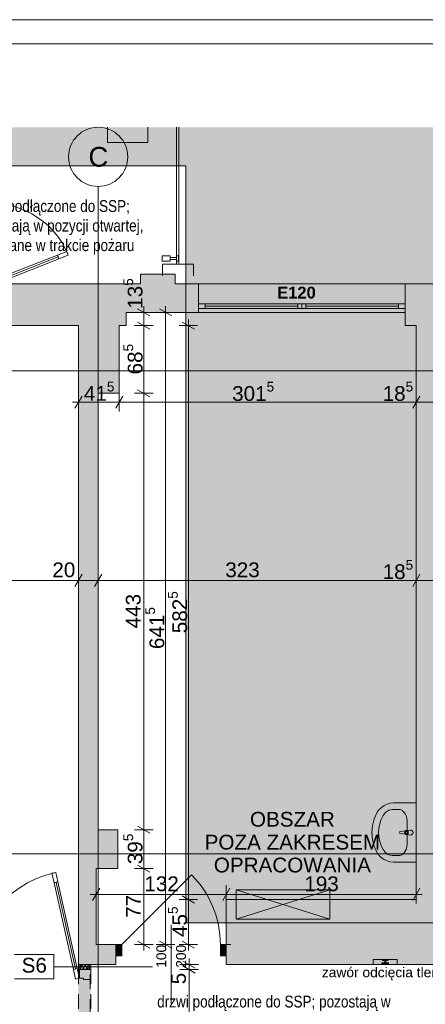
# Paper-space layout 'A-38 RZUT - PIĘTRO 8' of a CAD drawing. Header units: millimetres. Extents: x 0 to 800, y 0 to 500.
# Tile 17 of 22: x 345 to 428, y 300 to 500. Entities that reach past the tile are written whole.
import ezdxf
from ezdxf.xclip import XClip

# ---------------------------------------------------------------- set-up
doc = ezdxf.new("R2010")
doc.units = ezdxf.units.MM
doc.header["$MEASUREMENT"] = 0
doc.header["$XCLIPFRAME"] = 0
for name, pattern in [('DASHDOTX2', [1000, 500, -250, 0, -250]), ('Przer. długie kreski', [2.5, 1.5, -1]), ('PRZERYWANA_DU_A', [550, 350, -200])]:
    doc.linetypes.add(name, pattern=pattern)
for name, color, linetype, lineweight in [('0_Nr_pióra__2', 8, 'Continuous', 13), ('A_Arkusz_Nr_pióra__1', 7, 'Continuous', 20), ('A_podkład_Nr_pióra__2', 8, 'Continuous', 13), ('A_sanitarne_Nr_pióra__2', 8, 'Continuous', 13), ('A_wymiary_Nr_pióra__1', 7, 'Continuous', 20), ('A_wymiary_Nr_pióra__2', 8, 'Continuous', 13), ('A_wyposażenie_Nr_pióra__1', 7, 'Continuous', 20), ('A_wyposażenie_Nr_pióra__2', 8, 'Continuous', 13), ('A_ściany proj_Nr_pióra__1', 7, 'Continuous', 20), ('A_ściany_Nr_pióra__1', 7, 'Continuous', 20), ('A_ściany_Nr_pióra__2', 8, 'Continuous', 13), ('Drzwi Archicad_Nr_pióra__1', 7, 'Continuous', 20), ('Drzwi Archicad_Nr_pióra__3', 252, 'Continuous', 13), ('Znaczniki drzwi Archicada_Nr_pióra__1', 7, 'Continuous', 20)]:
    doc.layers.add(name, color=color, linetype=linetype, lineweight=lineweight)
for name, color, linetype, lineweight, true_color in [('A_opis ścian_Nr_pióra__19', 7, 'Continuous', 5, 0x191919), ('A_opis_Nr_pióra__7', 7, 'Continuous', 18, 0x171717), ('A_opis_Nr_pióra__8', 7, 'Continuous', 13, 0x4c4c4c), ('A_osie_Nr_pióra__16', 7, 'Continuous', 5, 0x0f0f0f), ('A_osie_Nr_pióra__76', 7, 'Continuous', 5, 0x2d2d2d), ('A_ppoż proj_Nr_pióra__8', 7, 'Continuous', 13, 0x4c4c4c), ('A_ściany proj_Nr_pióra__21', 7, 'Continuous', 5, 0xb0b0b0), ('A_ściany_Nr_pióra__10', 7, 'Continuous', 13, 0x4b4b4b), ('A_ściany_Nr_pióra__19', 7, 'Continuous', 5, 0x191919), ('Okna Archicada_Nr_pióra__19', 7, 'Continuous', 5, 0x191919)]:
    doc.layers.add(name, color=color, linetype=linetype, lineweight=lineweight, true_color=true_color)
for name, color, linetype in [('A_podrys', 7, 'Continuous'), ('A_ppoż proj', 7, 'Continuous'), ('A_wyposażenie', 7, 'Continuous'), ('A_ściany', 7, 'Continuous'), ('A_ściany proj', 7, 'Continuous'), ('Drzwi Archicad', 7, 'Continuous')]:
    doc.layers.add(name, color=color, linetype=linetype)
doc.styles.add('STYL_AUTOMATYCZNY_1', font='arial.ttf')
doc.styles.add('STYL_AUTOMATYCZNY_2', font='ARIALN.TTF')
doc.styles.add('STYL_AUTOMATYCZNY_3', font='arial.ttf')
doc.styles.add('STYL_AUTOMATYCZNY_4', font='arial.ttf')
doc.styles.add('STYL_AUTOMATYCZNY_5', font='arial.ttf')
pattern_1 = [(0, (-3189.413, -631.401), (0, 2), [0, -2])]

# ---------------------------------------------------------------- blocks, each defined once
blk = doc.blocks.new('Rysunek_1_1', base_point=(-3189.41, -631.4))
at = {"linetype": 'Continuous', "lineweight": 0, "true_color": 0x484848}
blk.add_hatch(color=251, dxfattribs=at).paths.add_polyline_path([(48.07, 478.17), (48.07, 126.75), (64.84, 126.75), (64.84, 470.37), (378.97, 470.37), (378.97, 316.75), (544.97, 316.75), (544.97, 478.17)])
at = {"layer": 'A_ppoż proj', "linetype": 'Continuous', "lineweight": 0, "true_color": 0x121212}
blk.add_hatch(color=250, dxfattribs=at).paths.add_polyline_path([(357.18, 269.25), (356.65, 269.25), (356.65, 253.75), (365.71, 253.75), (365.71, 265.25), (380.63, 265.25), (380.63, 266.25), (365.31, 266.25), (365.31, 254.15), (357.05, 254.15), (357.05, 268.25), (357.18, 268.25), (359.68, 268.25), (441.55, 268.25), (441.55, 266.85), (448.55, 266.85), (448.55, 259.85), (443.81, 259.85), (443.81, 188.85), (448.55, 188.85), (448.55, 181.85), (443.81, 181.85), (443.81, 177.25), (380.63, 177.25), (380.63, 176.25), (444.81, 176.25), (444.81, 181.45), (448.95, 181.45), (448.95, 189.25), (444.81, 189.25), (444.81, 259.45), (448.95, 259.45), (448.95, 267.85), (442.55, 267.85), (442.55, 269.25), (359.68, 269.25), (359.68, 308.25), (357.18, 308.25)])
at = {"layer": 'A_wyposażenie', "linetype": 'Continuous', "lineweight": 0, "true_color": 0xfdfdfd}
for points in [[(389.18, 323.44), (389.18, 321.44), (389.18, 317.44), (408.18, 317.44), (408.18, 323.44)], [(421.88, 308.25), (421.88, 309.25), (416.98, 309.25), (416.98, 308.25)], [(418.83, 308.61, 0.873758), (418.83, 308.41), (420.03, 308.41, 0.697618), (420.03, 308.61)], [(418.83, 309.25), (418.83, 309.16), (420.03, 309.16), (420.03, 309.25)], [(418.93, 309.16), (418.93, 309.08), (419.93, 309.08), (419.93, 309.16)], [(419.53, 309.08), (419.33, 309.08), (419.33, 308.61), (419.53, 308.61)]]:
    blk.add_hatch(color=7, dxfattribs=at).paths.add_polyline_path(points)
at = {"layer": 'A_ściany', "linetype": 'Continuous', "lineweight": 0, "true_color": 0x000000}
for points in [[(363.08, 475.05), (371.26, 475.05), (371.26, 478.17), (363.08, 478.17)], [(376.79, 446.37), (376.79, 448.37), (369.79, 448.37), (369.79, 446.37)], [(341.51, 437.91), (366.87, 437.91), (366.87, 446.37), (341.51, 446.37)], [(366.87, 446.37), (366.87, 440.61), (381.51, 440.61), (381.51, 446.37)], [(423.51, 437.91), (429.42, 437.91), (429.42, 446.37), (423.51, 446.37)], [(365.47, 424.19), (365.47, 437.91), (357.18, 437.91), (357.18, 424.19)], [(429.42, 321.45), (429.42, 437.91), (425.73, 437.91), (425.73, 321.45)], [(361.17, 335.61), (361.17, 424.19), (357.18, 424.19), (357.18, 335.61)], [(365.18, 327.71), (365.18, 335.61), (357.18, 335.61), (357.18, 327.71)], [(360.78, 312.31), (360.78, 327.71), (357.18, 327.71), (357.18, 308.25)], [(467.4, 321.45), (387.18, 321.45), (387.18, 308.25), (467.4, 308.25)], [(360.78, 312.31), (357.18, 308.25), (364.78, 308.25), (364.78, 312.31)]]:
    blk.add_hatch(color=18, dxfattribs=at).paths.add_polyline_path(points)
at = {"layer": 'A_ściany proj', "linetype": 'Continuous', "lineweight": 13}
h = blk.add_hatch(dxfattribs=at)
h.set_pattern_fill('gypsum_0001', color=8, style=0, pattern_type=2)
h.set_pattern_definition(pattern_1)
h.paths.add_polyline_path([(357.18, 308.25), (357.18, 307.25), (357.43, 307.25), (357.43, 308.25)])
h = blk.add_hatch(dxfattribs=at)
h.set_pattern_fill('gypsum_0001', color=8, style=0, pattern_type=2)
h.set_pattern_definition(pattern_1)
h.paths.add_polyline_path([(357.43, 307.25), (357.68, 307.25), (357.68, 308.25), (357.43, 308.25)])
h = blk.add_hatch(dxfattribs=at)
h.set_pattern_fill('batt_insulation_0001', color=8, style=0, pattern_type=2)
h.set_pattern_definition([(60, (-3189.4131, -631.40095), (-0.51961524, 0.3), []), (120, (-3189.4131, -631.40095), (0.51961524, 0.3), [])])
h.paths.add_polyline_path([(357.68, 307.25), (359.18, 307.25), (359.18, 308.25), (357.68, 308.25)])
h = blk.add_hatch(dxfattribs=at)
h.set_pattern_fill('gypsum_0001', color=8, style=0, pattern_type=2)
h.set_pattern_definition(pattern_1)
h.paths.add_polyline_path([(359.18, 307.25), (359.43, 307.25), (359.43, 308.25), (359.18, 308.25)])
h = blk.add_hatch(dxfattribs=at)
h.set_pattern_fill('gypsum_0001', color=8, style=0, pattern_type=2)
h.set_pattern_definition(pattern_1)
h.paths.add_polyline_path([(359.43, 307.25), (359.68, 307.25), (359.68, 308.25), (359.43, 308.25)])
at = {"layer": 'Drzwi Archicad', "linetype": 'Continuous', "lineweight": 0, "true_color": 0xfdfdfd}
for points in [[(364.78, 312.31), (364.78, 310.01), (365.98, 310.01), (365.98, 312.31)], [(387.18, 310.01), (387.18, 312.31), (385.98, 312.31), (385.98, 310.01)]]:
    blk.add_hatch(color=7, dxfattribs=at).paths.add_polyline_path(points)
at = {"layer": '0_Nr_pióra__2', "color": 8, "linetype": 'PRZERYWANA_DU_A', "lineweight": 13, "ltscale": 2, "flags": 128}
blk.add_lwpolyline([(544.97, 316.75), (378.97, 316.75), (378.97, 470.37), (64.84, 470.37), (64.84, 126.75)], dxfattribs=at)
at = {"layer": 'A_opis ścian_Nr_pióra__19', "color": 250, "linetype": 'Continuous', "lineweight": 5, "ltscale": 2, "true_color": 0x191919}
for p, q in [((352.21, 310.3), (344.21, 310.3)), ((352.21, 305.35), (352.21, 310.3)), ((352.21, 307.82), (372.21, 307.82)), ((344.21, 305.35), (352.21, 305.35))]:
    blk.add_line(p, q, dxfattribs=at)
at = {"layer": 'A_osie_Nr_pióra__16', "color": 250, "linetype": 'DASHDOTX2', "lineweight": 5, "ltscale": 2, "true_color": 0x0f0f0f}
for p, q in [((361.18, 425.66), (361.18, 466.17)), ((544.97, 428.75), (100.57, 428.75)), ((361.18, 425.66), (361.18, 126.75)), ((544.97, 330.75), (100.57, 330.75))]:
    blk.add_line(p, q, dxfattribs=at)
blk.add_point((361.18, 425.66), dxfattribs=at)
blk.add_point((361.18, 425.66), dxfattribs=at)
at = {"layer": 'A_osie_Nr_pióra__76', "color": 250, "linetype": 'Continuous', "lineweight": 5, "ltscale": 2, "true_color": 0x2d2d2d}
blk.add_circle((361.18, 472.17), 6, dxfattribs=at)
at = {"layer": 'A_podkład_Nr_pióra__2', "color": 8, "linetype": 'Continuous', "lineweight": 13, "ltscale": 2}
for p, q in [((377.05, 478.17), (377.05, 450.41)), ((377.56, 450.41), (377.56, 478.17)), ((374.17, 451.02), (374.17, 452.05)), ((374.17, 452.05), (375.82, 452.05)), ((375.82, 452.05), (375.82, 451.02)), ((375.82, 451.74), (377.05, 451.74)), ((377.46, 452.05), (377.05, 452.05)), ((377.46, 451.02), (377.46, 452.05)), ((375.82, 451.02), (374.17, 451.02)), ((374.26, 448.01), (374.26, 450.41)), ((380.56, 450.41), (374.26, 450.41)), ((377.05, 451.33), (375.82, 451.33)), ((377.05, 451.02), (377.46, 451.02)), ((380.56, 450.41), (380.56, 448.01))]:
    blk.add_line(p, q, dxfattribs=at)
at = {"layer": 'A_sanitarne_Nr_pióra__2', "color": 8, "linetype": 'Continuous', "lineweight": 13, "ltscale": 2}
for p, q in [((422.07, 339.74), (421.15, 339.74)), ((423.88, 337.42), (423.88, 332.67)), ((424.09, 335.32), (423.79, 335.32)), ((423.79, 334.77), (424.09, 334.77)), ((424.09, 334.77), (424.09, 335.32)), ((422.07, 330.35), (421.15, 330.35))]:
    blk.add_line(p, q, dxfattribs=at)
at = {"layer": 'A_sanitarne_Nr_pióra__2', "color": 8, "linetype": 'Continuous', "lineweight": 13, "ltscale": 2, "flags": 128}
blk.add_lwpolyline([(425.73, 329.04), (421.15, 329.04), (420.47, 329.1), (419.82, 329.27), (419.21, 329.55), (418.66, 329.93), (418.19, 330.4), (417.82, 330.94), (417.22, 332.24), (416.85, 333.63), (416.73, 335.04), (416.85, 336.46), (417.22, 337.84), (417.82, 339.15), (418.19, 339.69), (418.66, 340.15), (419.21, 340.53), (419.82, 340.81), (420.47, 340.99), (421.15, 341.04), (425.73, 341.04)], close=True, dxfattribs=at)
blk.add_lwpolyline([(424.58, 334.54), (423.75, 334.62, -0.12102), (423.56, 334.69), (422.5, 334.82, -0.882566), (422.5, 335.27), (423.56, 335.4, -0.12102), (423.75, 335.46), (424.58, 335.54, -1)], format="xyb", close=True, dxfattribs=at)
at = {"layer": 'A_sanitarne_Nr_pióra__2', "color": 8, "linetype": 'Continuous', "lineweight": 13, "ltscale": 2}
for centre, radius, start, end in [((423.78, 335.04), 0.422, 122.771, 237.229), ((423.79, 335.04), 0.272, 90, 270)]:
    blk.add_arc(centre, radius, start, end, dxfattribs=at)
for centre, major_axis, ratio, start_param, end_param in [((421.15, 337.42), (2.42, 0), 0.956522, 1.570796, 2.644618), ((422.07, 337.42), (0, 2.32), 0.783646, 4.712389, 6.283185), ((425.73, 335.04), (7.64, 0), 0.956522, 2.644618, 3.638567), ((422.07, 332.67), (0, 2.32), 0.783646, 3.141593, 4.712389), ((421.15, 332.67), (2.42, 0), 0.956522, 3.638567, 4.712389)]:
    blk.add_ellipse(centre, major_axis=major_axis, ratio=ratio, start_param=start_param, end_param=end_param, dxfattribs=at)
at = {"layer": 'A_wymiary_Nr_pióra__1', "color": 7, "linetype": 'Continuous', "lineweight": 20, "ltscale": 2}
for p, q in [((371.68, 439.89), (369.18, 441.33)), ((376.1, 439.89), (373.6, 441.33)), ((369.18, 438.63), (371.68, 437.19)), ((380.75, 437.19), (378.25, 438.63)), ((357.9, 423.63), (356.46, 421.13)), ((366.19, 423.63), (364.75, 421.13)), ((369.18, 424.91), (371.68, 423.47)), ((426.45, 423.63), (425.01, 421.13)), ((357.9, 387.47), (356.46, 384.97)), ((361.89, 387.47), (360.45, 384.97)), ((426.45, 387.47), (425.01, 384.97)), ((369.18, 336.33), (371.68, 334.89)), ((369.18, 328.43), (371.68, 326.99)), ((361.5, 323.75), (360.06, 321.25)), ((387.9, 323.75), (386.46, 321.25)), ((425.01, 321.25), (426.45, 323.75)), ((378.25, 322.17), (380.75, 320.73)), ((369.18, 313.03), (371.68, 311.59)), ((373.6, 313.03), (376.1, 311.59)), ((378.25, 313.03), (380.75, 311.59)), ((378.38, 308.97), (380.88, 307.53)), ((380.88, 306.53), (378.38, 307.97))]:
    blk.add_line(p, q, dxfattribs=at)
at = {"layer": 'A_wymiary_Nr_pióra__2', "color": 8, "linetype": 'Continuous', "lineweight": 13, "ltscale": 2}
for p, q in [((370.43, 440.61), (370.43, 441.83)), ((374.85, 440.61), (374.85, 441.83)), ((372.31, 440.61), (368.56, 440.61)), ((370.43, 437.91), (370.43, 440.61)), ((376.73, 440.61), (372.98, 440.61)), ((374.85, 312.31), (374.85, 440.61)), ((372.31, 437.91), (368.56, 437.91)), ((370.43, 424.19), (370.43, 437.91)), ((381.37, 437.91), (377.62, 437.91)), ((379.5, 437.91), (379.5, 439.13)), ((379.5, 321.45), (379.5, 437.91)), ((357.18, 420.51), (357.18, 424.26)), ((365.47, 420.51), (365.47, 424.26)), ((372.31, 424.19), (368.56, 424.19)), ((370.43, 335.61), (370.43, 424.19)), ((425.73, 420.51), (425.73, 424.26)), ((355.96, 422.38), (357.18, 422.38)), ((357.18, 422.38), (365.47, 422.38)), ((365.47, 422.38), (425.73, 422.38)), ((425.73, 422.38), (429.42, 422.38)), ((357.18, 384.35), (357.18, 388.1)), ((361.17, 384.35), (361.17, 388.1)), ((425.73, 384.35), (425.73, 388.1)), ((298.73, 386.22), (357.18, 386.22)), ((357.18, 386.22), (361.17, 386.22)), ((361.17, 386.22), (425.73, 386.22)), ((425.73, 386.22), (429.42, 386.22)), ((372.31, 335.61), (368.56, 335.61)), ((370.43, 327.71), (370.43, 335.61)), ((372.31, 327.71), (368.56, 327.71)), ((370.43, 312.31), (370.43, 327.71)), ((360.78, 320.62), (360.78, 324.37)), ((387.18, 320.62), (387.18, 324.37)), ((425.73, 320.62), (425.73, 324.37)), ((359.56, 322.5), (360.78, 322.5)), ((360.78, 322.5), (387.18, 322.5)), ((387.18, 322.5), (425.73, 322.5)), ((425.73, 322.5), (426.95, 322.5)), ((381.37, 321.45), (377.62, 321.45)), ((379.5, 312.31), (379.5, 321.45)), ((372.31, 312.31), (368.56, 312.31)), ((370.43, 311.09), (370.43, 312.31)), ((376.73, 312.31), (372.98, 312.31)), ((374.85, 311.09), (374.85, 312.31)), ((381.37, 312.31), (377.62, 312.31)), ((379.5, 311.09), (379.5, 312.31)), ((381.51, 308.25), (377.76, 308.25)), ((379.63, 308.25), (379.63, 309.47)), ((379.63, 307.25), (379.63, 308.25)), ((381.51, 307.25), (377.76, 307.25)), ((379.63, 269.25), (379.63, 307.25))]:
    blk.add_line(p, q, dxfattribs=at)
at = {"layer": 'A_wyposażenie_Nr_pióra__1', "color": 7, "linetype": 'Continuous', "lineweight": 20, "ltscale": 2}
blk.add_arc((419.1, 308.51), 0.106, 109.5429, 250.4571, dxfattribs=at)
at = {"layer": 'A_wyposażenie_Nr_pióra__2', "color": 8, "linetype": 'Continuous', "lineweight": 13, "ltscale": 2}
for p, q in [((389.18, 317.44), (408.18, 323.44)), ((408.18, 317.44), (389.18, 323.44))]:
    blk.add_line(p, q, dxfattribs=at)
at = {"layer": 'A_wyposażenie_Nr_pióra__2', "color": 8, "linetype": 'Continuous', "lineweight": 13, "ltscale": 2, "flags": 128}
for points in [[(389.18, 323.44), (408.18, 323.44), (408.18, 317.44), (389.18, 317.44), (389.18, 321.44)], [(421.88, 308.25), (416.98, 308.25), (416.98, 309.25), (421.88, 309.25)], [(418.83, 309.25), (418.83, 309.16), (420.03, 309.16), (420.03, 309.25)], [(418.93, 309.16), (418.93, 309.08), (419.93, 309.08), (419.93, 309.16)], [(419.53, 309.08), (419.33, 309.08), (419.33, 308.61), (419.53, 308.61)]]:
    blk.add_lwpolyline(points, close=True, dxfattribs=at)
blk.add_lwpolyline([(418.83, 308.61, 0.873758), (418.83, 308.41), (420.03, 308.41, 0.697618), (420.03, 308.61)], format="xyb", close=True, dxfattribs=at)
at = {"layer": 'A_wyposażenie_Nr_pióra__2', "color": 8, "linetype": 'Continuous', "lineweight": 13, "ltscale": 2}
for centre, start, end in [((419.1, 308.51), 109.5429, 250.4571), ((419.37, 308.51), 109.5429, 250.4571), ((419.5, 308.51), 289.5429, 70.4571), ((419.76, 308.51), 289.5429, 70.4571)]:
    blk.add_arc(centre, 0.106, start, end, dxfattribs=at)
at = {"layer": 'A_ściany proj_Nr_pióra__1', "color": 7, "linetype": 'Continuous', "lineweight": 20, "ltscale": 2, "flags": 128}
for points in [[(357.18, 308.25), (357.18, 307.25)], [(359.68, 307.25), (359.68, 308.25)]]:
    blk.add_lwpolyline(points, dxfattribs=at)
at = {"layer": 'A_ściany proj_Nr_pióra__21', "color": 253, "linetype": 'Continuous', "lineweight": 5, "ltscale": 2, "true_color": 0xb0b0b0}
for p, q in [((357.43, 308.25), (357.43, 307.25)), ((357.68, 308.25), (357.68, 307.25)), ((359.18, 307.25), (359.18, 308.25)), ((359.43, 307.25), (359.43, 308.25)), ((357.38, 307.25), (357.18, 307.25)), ((357.43, 307.25), (357.38, 307.25)), ((357.68, 307.25), (357.43, 307.25)), ((359.18, 307.25), (357.68, 307.25)), ((359.43, 307.25), (359.18, 307.25)), ((359.68, 307.25), (359.43, 307.25))]:
    blk.add_line(p, q, dxfattribs=at)
at = {"layer": 'A_ściany proj_Nr_pióra__21', "color": 253, "linetype": 'Continuous', "lineweight": 5, "ltscale": 2, "true_color": 0xb0b0b0, "flags": 128}
for points in [[(357.18, 308.25), (357.43, 308.25)], [(357.43, 308.25), (357.68, 308.25)], [(357.68, 308.25), (359.18, 308.25)], [(359.18, 308.25), (359.43, 308.25)], [(359.43, 308.25), (359.68, 308.25)]]:
    blk.add_lwpolyline(points, dxfattribs=at)
at = {"layer": 'A_ściany_Nr_pióra__1', "color": 7, "linetype": 'Continuous', "lineweight": 20, "ltscale": 2}
for p, q in [((381.51, 440.61), (381.51, 446.37)), ((364.78, 312.31), (363.84, 312.31)), ((364.78, 312.31), (364.78, 310.01)), ((387.18, 312.31), (388.12, 312.31)), ((387.18, 312.31), (387.18, 310.01)), ((364.78, 310.01), (364.78, 308.25)), ((387.18, 310.01), (387.18, 308.25)), ((364.78, 308.25), (364.04, 308.25)), ((387.18, 308.25), (387.92, 308.25))]:
    blk.add_line(p, q, dxfattribs=at)
at = {"layer": 'A_ściany_Nr_pióra__1', "color": 7, "linetype": 'Continuous', "lineweight": 20, "ltscale": 2, "flags": 128}
for points in [[(363.08, 478.17), (363.08, 475.05)], [(371.26, 475.05), (371.26, 478.17)], [(363.08, 475.05), (371.26, 475.05)], [(376.79, 448.37), (369.79, 448.37)], [(369.79, 448.37), (369.79, 446.37)], [(376.79, 446.37), (376.79, 448.37)], [(366.87, 446.37), (341.51, 446.37)], [(369.79, 446.37), (366.87, 446.37)], [(381.51, 446.37), (376.79, 446.37)], [(423.51, 440.61), (423.51, 446.37)], [(429.42, 446.37), (423.51, 446.37)], [(366.87, 437.91), (366.87, 440.61)], [(366.87, 440.61), (381.51, 440.61)], [(423.51, 440.61), (423.51, 437.91)], [(341.51, 437.91), (357.18, 437.91)], [(357.18, 437.91), (357.18, 424.19)], [(365.47, 424.19), (365.47, 437.91)], [(365.47, 437.91), (366.87, 437.91)], [(423.51, 437.91), (425.73, 437.91)], [(425.73, 437.91), (425.73, 321.45)], [(357.18, 424.19), (357.18, 335.61)], [(361.17, 335.61), (361.17, 424.19)], [(361.17, 424.19), (365.47, 424.19)], [(357.18, 335.61), (357.18, 327.71)], [(365.18, 335.61), (361.17, 335.61)], [(365.18, 327.71), (365.18, 335.61)], [(357.18, 327.71), (357.18, 308.25)], [(360.78, 312.31), (360.78, 327.71)], [(360.78, 327.71), (365.18, 327.71)], [(425.73, 321.45), (387.18, 321.45)], [(387.18, 321.45), (387.18, 312.31)], [(364.78, 312.31), (360.78, 312.31)], [(357.18, 308.25), (364.78, 308.25)], [(387.18, 308.25), (467.4, 308.25)]]:
    blk.add_lwpolyline(points, dxfattribs=at)
at = {"layer": 'A_ściany_Nr_pióra__10', "color": 251, "linetype": 'Przer. długie kreski', "lineweight": 13, "ltscale": 2, "true_color": 0x4b4b4b}
for p, q in [((357.18, 269.25), (357.18, 307.81)), ((359.56, 268.25), (359.56, 307.81))]:
    blk.add_line(p, q, dxfattribs=at)
at = {"layer": 'A_ściany_Nr_pióra__19', "color": 250, "linetype": 'Continuous', "lineweight": 5, "ltscale": 2, "true_color": 0x191919}
for p, q in [((423.51, 446.37), (381.51, 446.37)), ((381.51, 440.61), (423.51, 440.61))]:
    blk.add_line(p, q, dxfattribs=at)
at = {"layer": 'A_ściany_Nr_pióra__2', "color": 8, "linetype": 'Continuous', "lineweight": 13, "ltscale": 2, "flags": 128}
for points in [[(421.88, 309.25), (416.98, 309.25)], [(416.98, 309.25), (416.98, 308.25)], [(416.98, 308.25), (421.88, 308.25)], [(421.88, 308.25), (421.88, 309.25)]]:
    blk.add_lwpolyline(points, dxfattribs=at)
at = {"layer": 'Drzwi Archicad_Nr_pióra__1', "color": 7, "linetype": 'Continuous', "lineweight": 20, "ltscale": 2}
for p, q in [((365.98, 312.31), (380.12, 326.45)), ((364.78, 312.31), (363.84, 312.31)), ((364.78, 312.31), (363.84, 312.31)), ((364.78, 312.31), (365.98, 312.31)), ((364.78, 310.01), (364.78, 312.31)), ((364.78, 312.31), (364.78, 310.01)), ((364.78, 312.31), (364.78, 310.01)), ((365.98, 312.31), (365.98, 310.01)), ((385.98, 310.01), (385.98, 312.31)), ((385.98, 312.31), (387.18, 312.31)), ((387.18, 312.31), (387.18, 310.01)), ((387.18, 312.31), (387.18, 310.01)), ((387.18, 312.31), (387.18, 310.01)), ((387.18, 312.31), (388.12, 312.31)), ((387.18, 312.31), (388.12, 312.31)), ((365.98, 310.01), (364.78, 310.01)), ((364.78, 310.01), (364.78, 308.25)), ((364.78, 310.01), (364.78, 308.25)), ((387.18, 310.01), (385.98, 310.01)), ((387.18, 310.01), (387.18, 308.25)), ((387.18, 310.01), (387.18, 308.25)), ((364.78, 308.25), (364.04, 308.25)), ((364.78, 308.25), (364.04, 308.25)), ((387.18, 308.25), (387.92, 308.25)), ((387.18, 308.25), (387.92, 308.25))]:
    blk.add_line(p, q, dxfattribs=at)
blk.add_arc((365.98, 312.31), 20, 0, 45, dxfattribs=at)
at = {"layer": 'Drzwi Archicad_Nr_pióra__3', "color": 252, "linetype": 'Continuous', "lineweight": 13, "ltscale": 2}
for p, q in [((353.07, 451.86), (341.46, 447.28)), ((352.93, 452.23), (354.79, 452.97)), ((353.22, 451.49), (352.93, 452.23)), ((355.08, 452.22), (353.22, 451.49)), ((354.79, 452.97), (355.08, 452.22)), ((351.8, 326.78), (352.58, 326.96)), ((352.24, 324.83), (351.8, 326.78)), ((352.58, 326.96), (353.02, 325.01)), ((353.02, 325.01), (352.24, 324.83)), ((352.63, 324.92), (356.55, 307.35)), ((356.16, 307.27), (356.94, 307.44)), ((356.6, 305.31), (356.16, 307.27)), ((356.94, 307.44), (357.38, 305.49)), ((357.38, 307.25), (357.18, 307.25)), ((359.68, 307.25), (357.38, 307.25)), ((357.38, 307.25), (357.38, 305.49)), ((357.43, 307.25), (357.38, 307.25)), ((357.43, 307.25), (357.38, 307.25)), ((357.68, 307.25), (357.43, 307.25)), ((357.68, 307.25), (357.43, 307.25)), ((359.18, 307.25), (357.68, 307.25)), ((359.18, 307.25), (357.68, 307.25)), ((359.43, 307.25), (359.18, 307.25)), ((359.43, 307.25), (359.18, 307.25)), ((359.68, 307.25), (359.43, 307.25)), ((359.68, 307.25), (359.43, 307.25)), ((359.68, 305.25), (359.68, 307.25)), ((357.38, 305.49), (356.6, 305.31)), ((357.38, 305.49), (358.18, 305.49)), ((358.18, 305.49), (358.18, 305.25)), ((358.18, 305.25), (359.68, 305.25))]:
    blk.add_line(p, q, dxfattribs=at)
at = {"layer": 'Drzwi Archicad_Nr_pióra__3', "color": 252, "linetype": 'Przer. długie kreski', "lineweight": 13, "ltscale": 2}
for p, q in [((357.18, 269.25), (357.18, 307.25)), ((359.68, 269.25), (359.68, 307.25))]:
    blk.add_line(p, q, dxfattribs=at)
at = {"layer": 'Drzwi Archicad_Nr_pióra__3', "color": 252, "linetype": 'Continuous', "lineweight": 13, "ltscale": 2, "flags": 128}
for points in [[(353.07, 451.86), (341.46, 447.28), (341.32, 447.65), (352.93, 452.23)], [(353.22, 451.49), (341.61, 446.9), (341.46, 447.28), (353.07, 451.86)], [(352.63, 324.92), (356.55, 307.35), (356.16, 307.27), (352.24, 324.83)], [(353.02, 325.01), (356.94, 307.44), (356.55, 307.35), (352.63, 324.92)]]:
    blk.add_lwpolyline(points, close=True, dxfattribs=at)
at = {"layer": 'Drzwi Archicad_Nr_pióra__3', "color": 252, "linetype": 'Continuous', "lineweight": 13, "ltscale": 2}
for centre, radius, start, end in [((339.75, 446.17), 16.48, 21.5506, 180), ((357.38, 305.49), 22, 102.5998, 270)]:
    blk.add_arc(centre, radius, start, end, dxfattribs=at)
at = {"layer": 'Okna Archicada_Nr_pióra__19', "color": 250, "linetype": 'Continuous', "lineweight": 5, "ltscale": 2, "true_color": 0x191919}
for p, q in [((381.51, 441.37), (381.51, 442.37)), ((381.51, 442.37), (423.51, 442.37)), ((382.91, 441.37), (382.91, 442.37)), ((382.91, 441.87), (401.71, 441.87)), ((401.71, 442.37), (401.71, 441.35)), ((402.51, 442.37), (402.51, 441.37)), ((403.31, 442.37), (403.31, 441.35)), ((422.11, 441.87), (403.31, 441.87)), ((422.11, 441.37), (422.11, 442.37)), ((423.51, 442.37), (423.51, 441.37)), ((423.51, 441.37), (381.51, 441.37))]:
    blk.add_line(p, q, dxfattribs=at)
at = {"layer": 'Znaczniki drzwi Archicada_Nr_pióra__1', "color": 7, "linetype": 'Continuous', "lineweight": 20, "ltscale": 2}
blk.add_line((375.98, 316.31), (375.98, 300.25), dxfattribs=at)
at = {"layer": 'A_opis ścian_Nr_pióra__19', "color": 250, "linetype": 'Continuous', "lineweight": 5, "true_color": 0x191919, "insert": (348.21, 309.61), "char_height": 3, "attachment_point": 2, "style": 'STYL_AUTOMATYCZNY_1'}
blk.add_mtext('\\A1;{\\pqc;\\fArial|b0|i0|c238|p0;\\W1.000000;S6}', dxfattribs=at)
at = {"layer": 'A_opis_Nr_pióra__7', "color": 250, "linetype": 'Continuous', "lineweight": 18, "true_color": 0x171717, "insert": (400.6, 333.07), "char_height": 3, "attachment_point": 5, "line_spacing_factor": 0.928578, "style": 'STYL_AUTOMATYCZNY_1'}
blk.add_mtext('\\A1;{\\pqc;\\fArial|b0|i0|c238|p0;\\W1.000000;OBSZAR\\P\\pqc;\\fArial|b0|i0|c238|p0;\\W1.000000;POZA ZAKRESEM \\P\\pqc;\\fArial|b0|i0|c238|p0;\\W1.000000;OPRACOWANIA}', dxfattribs=at)
at = {"layer": 'A_opis_Nr_pióra__8', "color": 251, "linetype": 'Continuous', "lineweight": 13, "true_color": 0x4c4c4c, "char_height": 2.4, "attachment_point": 4, "style": 'STYL_AUTOMATYCZNY_2'}
for insert, width, line_spacing_factor in [((335.53, 457.85), 36.2405, 0.99263), ((373.16, 298.38), 54.3603, 0.997384)]:
    blk.add_mtext('\\A1;{\\pql;\\fArial Narrow|b0|i0|c238|p0;\\W1.000000;drzwi podłączone do SSP; pozostają w pozycji otwartej, zwalniane w trakcie pożaru}', dxfattribs=dict(at, insert=insert, width=width, line_spacing_factor=line_spacing_factor))
at = {"layer": 'A_osie_Nr_pióra__76', "color": 250, "linetype": 'Continuous', "lineweight": 5, "true_color": 0x2d2d2d, "insert": (359.2, 474.17), "char_height": 4, "attachment_point": 1, "style": 'STYL_AUTOMATYCZNY_1'}
blk.add_mtext('\\A1;{\\pql;\\pt0;\\fArial|b0|i0|c238|p0;\\W1.000000;C}', dxfattribs=at)
at = {"layer": 'A_ppoż proj_Nr_pióra__8', "color": 251, "linetype": 'Continuous', "lineweight": 13, "true_color": 0x4c4c4c, "insert": (401.42, 444.6), "char_height": 2.4, "attachment_point": 5, "style": 'STYL_AUTOMATYCZNY_3'}
blk.add_mtext('\\A1;{\\pqc;\\fArial|b1|i0|c238|p0;\\W1.000000;E\\fArial|b1|i0|c238|p0;\\W1.000000;12\\fArial|b1|i0|c238|p0;\\W1.000000;0}', dxfattribs=at)
at = {"layer": 'A_wymiary_Nr_pióra__1', "color": 7, "linetype": 'Continuous', "lineweight": 20, "char_height": 3, "attachment_point": 7, "rotation": 90, "style": 'STYL_AUTOMATYCZNY_1'}
for s, insert in [('\\A1;{\\pql;\\fArial|b0|i0|c238|p0;\\W1.000000;13\\fArial|b0|i0|c238|p0;\\W1.000000;\\A1{\\H.66x;\\S5^  ;}}', (371.05, 441.33)), ('\\A1;{\\pql;\\fArial|b0|i0|c238|p0;\\W1.000000;68\\fArial|b0|i0|c238|p0;\\W1.000000;\\A1{\\H.66x;\\S5^  ;}}', (371.05, 428.01)), ('\\A1;{\\pql;\\fArial|b0|i0|c238|p0;\\W1.000000;582\\fArial|b0|i0|c238|p0;\\W1.000000;\\A1{\\H.66x;\\S5^  ;}}', (380.11, 375.49)), ('\\A1;{\\pql;\\fArial|b0|i0|c238|p0;\\W1.000000;641\\fArial|b0|i0|c238|p0;\\W1.000000;\\A1{\\H.66x;\\S5^  ;}}', (375.47, 372.27)), ('\\A1;{\\pql;\\fArial|b0|i0|c238|p0;\\W1.000000;39\\fArial|b0|i0|c238|p0;\\W1.000000;\\A1{\\H.66x;\\S5^  ;}}', (371.05, 328.62)), ('\\A1;{\\pql;\\fArial|b0|i0|c238|p0;\\W1.000000;45\\fArial|b0|i0|c238|p0;\\W1.000000;\\A1{\\H.66x;\\S5^  ;}}', (380.11, 313.84))]:
    blk.add_mtext(s, dxfattribs=dict(at, insert=insert))
at = {"layer": 'A_wymiary_Nr_pióra__1', "color": 7, "linetype": 'Continuous', "lineweight": 20, "char_height": 3, "attachment_point": 7, "style": 'STYL_AUTOMATYCZNY_1'}
for s, insert in [('\\A1;{\\pql;\\fArial|b0|i0|c238|p0;\\W1.000000;41\\fArial|b0|i0|c238|p0;\\W1.000000;\\A1{\\H.66x;\\S5^  ;}}', (358.28, 421.78)), ('\\A1;{\\pql;\\fArial|b0|i0|c238|p0;\\W1.000000;301\\fArial|b0|i0|c238|p0;\\W1.000000;\\A1{\\H.66x;\\S5^  ;}}', (388.37, 421.76)), ('\\A1;{\\pql;\\fArial|b0|i0|c238|p0;\\W1.000000;18\\fArial|b0|i0|c238|p0;\\W1.000000;\\A1{\\H.66x;\\S5^  ;}}', (418.92, 421.77)), ('\\A1;{\\pql;\\fArial|b0|i0|c238|p0;\\W1.000000;18\\fArial|b0|i0|c238|p0;\\W1.000000;\\A1{\\H.66x;\\S5^  ;}}', (418.92, 385.61))]:
    blk.add_mtext(s, dxfattribs=dict(at, insert=insert))
at = {"layer": 'A_wymiary_Nr_pióra__1', "color": 7, "linetype": 'Continuous', "lineweight": 20, "char_height": 3, "attachment_point": 7, "style": 'STYL_AUTOMATYCZNY_5'}
for s, insert, width in [('\\A1;{\\pql;\\fArial|b0|i0|c238|p0;\\W1.000000;20}', (351.88, 386.82), 4.5763), ('\\A1;{\\pql;\\fArial|b0|i0|c238|p0;\\W1.000000;323}', (386.98, 386.82), 6.8645), ('\\A1;{\\pql;\\fArial|b0|i0|c238|p0;\\W1.000000;132}', (370.55, 323.1), 6.8645), ('\\A1;{\\pql;\\fArial|b0|i0|c238|p0;\\W1.000000;193}', (403.02, 323.1), 6.8645)]:
    blk.add_mtext(s, dxfattribs=dict(at, insert=insert, width=width))
at = {"layer": 'A_wymiary_Nr_pióra__1', "color": 7, "linetype": 'Continuous', "lineweight": 20, "char_height": 3, "attachment_point": 7, "rotation": 90, "style": 'STYL_AUTOMATYCZNY_5'}
for s, insert, width in [('\\A1;{\\pql;\\fArial|b0|i0|c238|p0;\\W1.000000;443}', (369.83, 376.47), 6.8645), ('\\A1;{\\pql;\\fArial|b0|i0|c238|p0;\\W1.000000;77}', (369.83, 317.72), 4.5763), ('\\A1;{\\pql;\\fArial|b0|i0|c238|p0;\\W1.000000;5}', (379.03, 304.24), 2.2882)]:
    blk.add_mtext(s, dxfattribs=dict(at, insert=insert, width=width))
at = {"layer": 'A_wyposażenie_Nr_pióra__2', "color": 8, "linetype": 'Continuous', "lineweight": 13, "insert": (406.59, 306.37), "char_height": 2, "attachment_point": 4, "style": 'STYL_AUTOMATYCZNY_1'}
blk.add_mtext('\\A1;{\\pql;\\fArial|b0|i0|c238|p0;\\W1.000000;zawór odcięcia tlenu}', dxfattribs=at)
at = {"layer": 'Znaczniki drzwi Archicada_Nr_pióra__1', "color": 7, "linetype": 'Continuous', "lineweight": 20, "char_height": 2, "attachment_point": 7, "rotation": 90, "style": 'STYL_AUTOMATYCZNY_4'}
for s, insert in [('\\A1;{\\pql;\\fArial CE|b0|i0|c238|p0;\\W1.000000;100}', (375.02, 307.6)), ('\\A1;{\\pql;\\fArial CE|b0|i0|c238|p0;\\W1.000000;200}', (379.02, 307.6))]:
    blk.add_mtext(s, dxfattribs=dict(at, insert=insert))

psp = doc.layouts.new('A-38 RZUT - PIĘTRO 8')

# ---------------------------------------------------------------- linework, layer by layer
at = {"layer": 'A_Arkusz_Nr_pióra__1', "color": 7, "linetype": 'Continuous', "lineweight": 20}
psp.add_line((795.1, 495.1), (29.9, 495.1), dxfattribs=at)
at = {"layer": 'A_Arkusz_Nr_pióra__1', "color": 7, "linetype": 'Continuous', "lineweight": 20, "flags": 128}
psp.add_lwpolyline([(0, 500), (800, 500), (800, 0), (0, 0)], close=True, dxfattribs=at)

# ---------------------------------------------------------------- block references
at = {"layer": 'A_podrys', "color": 37, "linetype": 'Continuous', "lineweight": 5, "true_color": 0x656532}
ref = psp.add_blockref('Rysunek_1_1', (-3189.41, -631.4), dxfattribs=at)
XClip(ref).set_block_clipping_path([(48.069637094, 126.7487186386), (544.9695795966, 478.1668323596)])

doc.saveas('drawing.dxf')
